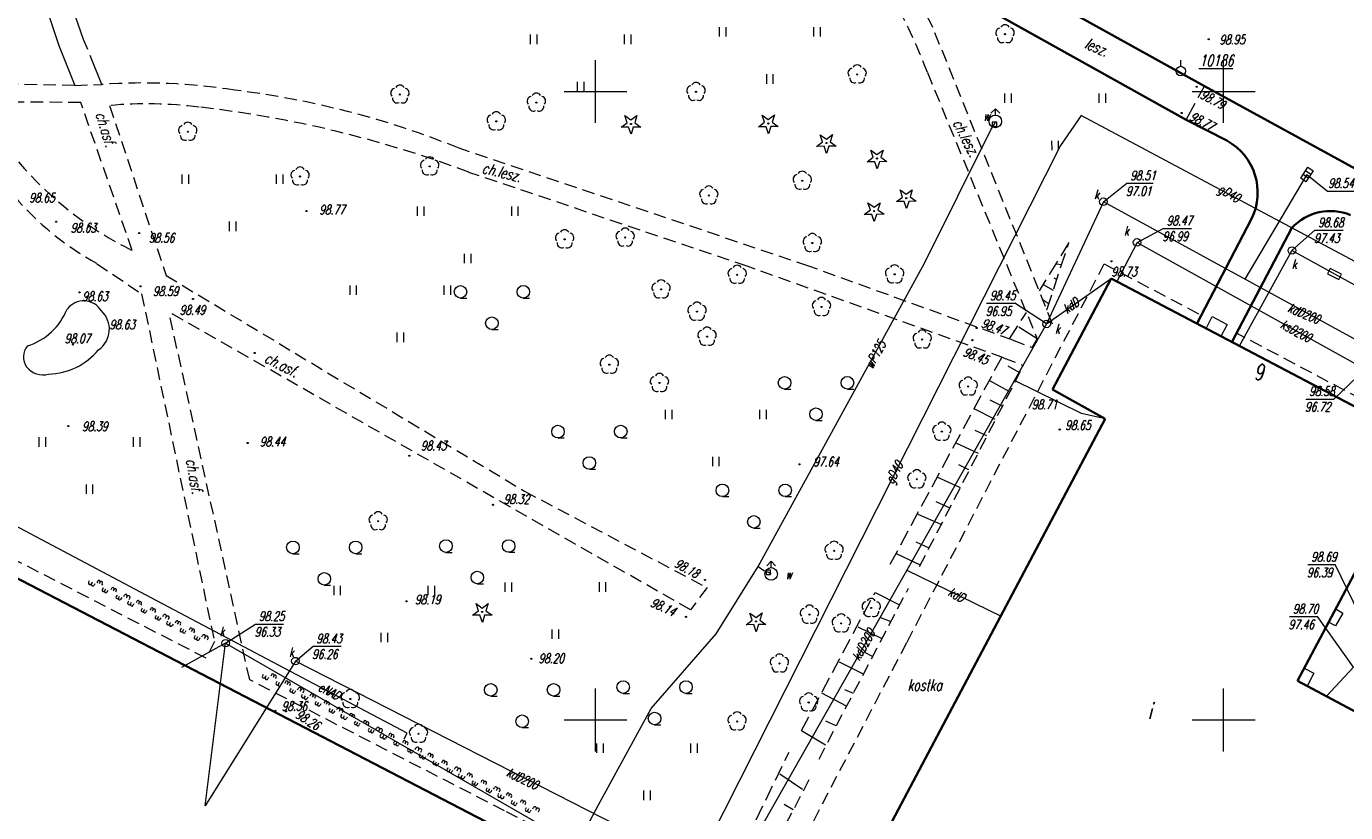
# Model space of a CAD drawing. Header units: metres. Extents: x 7501691 to 7504871, y 5814048 to 5814963.
# Tile 33 of 89: x 7503005 to 7503110, y 5814493 to 5814555. Entities that reach past the tile are written whole.
import ezdxf
from ezdxf.enums import TextEntityAlignment as Align

# ---------------------------------------------------------------- set-up
doc = ezdxf.new("R2010")
doc.units = ezdxf.units.M
doc.header["$MEASUREMENT"] = 0
for name, pattern in [('1', [0]), ('11', [3, 2.5, -0.5]), ('BUD', [0]), ('KOC', [1.5, 1, -0.5]), ('KOJ', [0]), ('KOU', [2, 1.5, -0.5]), ('SCH', [0]), ('SWT', [0]), ('UEB', [0]), ('UPE', [0]), ('UPG', [0]), ('UPK', [0]), ('UPW', [0]), ('WJD', [0]), ('WSQ', [1.75, 1.25, -0.5]), ('ZWR', [0])]:
    doc.linetypes.add(name, pattern=pattern)
doc.layers.get('0').update_dxf_attribs({"linetype": 'CONTINUOUS'})
for name, color, linetype, lineweight in [('EADTD_T_0', 7, 'CONTINUOUS', 20), ('EBTPO_L_2', 7, 'CONTINUOUS', 15), ('EBTPO_L_6', 7, 'WJD', 18), ('EBUOA_T_1', 7, 'CONTINUOUS', 20), ('EBUPP_L_1', 7, 'BUD', 35), ('EBUPP_L_3', 7, '1', 35), ('KRZYZE_L_0', 7, '1', 18), ('SDROK_T_1', 7, 'CONTINUOUS', 18), ('SDRPK_L_0', 7, 'KOJ', 35), ('SDRPK_L_1', 7, '11', 15), ('SDRPK_L_2', 7, 'KOC', 18), ('SDRPK_L_3', 7, 'KOJ', 35), ('SDRPK_L_5', 7, '11', 18), ('SZNPS_T_0', 7, 'CONTINUOUS', 18), ('SZNPS_T_3', 7, 'CONTINUOUS', 18), ('SZOPO_L_5', 3, 'CONTINUOUS', 18), ('SZWPW_L_0', 7, 'ZWR', 18), ('SZZPZ_T_0', 3, 'CONTINUOUS', 18), ('UEEOO_T_0', 1, 'CONTINUOUS', 15), ('UEEPON_L_1', 1, 'UEB', 15), ('UGGOO_T_0', 2, 'CONTINUOUS', 15), ('UGGPON_L_1', 2, 'UPG', 15), ('UKKOA_T_0', 3, 'CONTINUOUS', 15), ('UKKOA_T_2', 34, 'CONTINUOUS', 15), ('UKKOC_T_0', 3, 'CONTINUOUS', 15), ('UKKOC_T_2', 34, 'CONTINUOUS', 15), ('UKKOO_T_0', 3, 'CONTINUOUS', 15), ('UKKOO_T_2', 34, 'CONTINUOUS', 15), ('UKKPA_T_1', 7, 'CONTINUOUS', 18), ('UKKPA_T_5', 7, 'CONTINUOUS', 18), ('UKKPOD_L_1', 3, 'UPK', 18), ('UKKPOR_L_1', 34, 'UPK', 18), ('UWWOO_T_0', 150, 'CONTINUOUS', 15), ('UWWPA_T_0', 150, 'CONTINUOUS', 18), ('UWWPO_L_0', 150, 'UPW', 15), ('WUKOS_T_1', 7, 'CONTINUOUS', 15), ('WUKPS_L_6', 7, 'WSQ', 18), ('WWRPH_T_1', 7, 'CONTINUOUS', 18)]:
    doc.layers.add(name, color=color, linetype=linetype, lineweight=lineweight)
doc.styles.get("Standard").update_dxf_attribs({"font": 'Simplex.SHX', "width": 0.75})

# ---------------------------------------------------------------- blocks, each defined once
blk = doc.blocks.new('OSM')
at = {"linetype": 'Continuous'}
blk.add_line((0, 0.375), (0, 0.875), dxfattribs=at)
blk.add_circle((0, 0), 0.375, dxfattribs=at)
blk = doc.blocks.new('DLI')
at = {"color": 8, "linetype": 'Continuous', "lineweight": 5}
blk.add_circle((0, 0), 0.045, dxfattribs=at)
for centre, start, end in [((-0.36, 0.12), 102.1445, 221.86), ((0, 0.38), 30.1401, 149.8599), ((0.36, 0.12), 318.14, 77.8555), ((-0.22, -0.3), 174.1482, 293.8542), ((0.22, -0.3), 246.1458, 5.8518)]:
    blk.add_arc(centre, 0.375, start, end, dxfattribs=at)
blk = doc.blocks.new('DIG')
at = {"color": 8, "linetype": 'Continuous', "lineweight": 5}
for p, q in [((-0.78225, -0.26495), (-0.3012, 0.09375)), ((-0.3012, 0.09375), (-0.4937, 0.6621)), ((-0.4937, 0.6621), (-0.0039, 0.31545)), ((-0.0039, 0.31545), (0.4771, 0.67415)), ((0.4771, 0.67415), (0.2988, 0.1012)), ((0.2988, 0.1012), (0.7886, -0.24545)), ((-0.18225, -0.2575), (-0.78225, -0.26495)), ((0.01025, -0.82585), (-0.18225, -0.2575)), ((0.1886, -0.2529), (0.01025, -0.82585)), ((0.7886, -0.24545), (0.1886, -0.2529))]:
    blk.add_line(p, q, dxfattribs=at)
blk.add_circle((0, 0), 0.045, dxfattribs=at)
blk = doc.blocks.new('LZA')
at = {"color": 8, "linetype": 'Continuous', "lineweight": 5}
for p, q in [((-2.5, 0.53555), (-2, 0.53555)), ((2.5, 0.53555), (3, 0.53555)), ((0, -1.96445), (0.5, -1.96445))]:
    blk.add_line(p, q, dxfattribs=at)
for centre in [(-2.5, 1.03555), (2.5, 1.03555), (0, -1.46445)]:
    blk.add_circle(centre, 0.5, dxfattribs=at)
blk = doc.blocks.new('TRA')
at = {"color": 8, "linetype": 'Continuous', "lineweight": 5}
for p, q in [((-4.0125, 1.178325), (-4.0125, 1.928325)), ((-3.4875, 1.178325), (-3.4875, 1.928325)), ((3.4875, 1.178325), (3.4875, 1.928325)), ((4.0125, 1.178325), (4.0125, 1.928325)), ((-0.2625, -2.571675), (-0.2625, -1.821675)), ((0.2625, -2.571675), (0.2625, -1.821675))]:
    blk.add_line(p, q, dxfattribs=at)
blk = doc.blocks.new('WLZ')
at = {"linetype": 'Continuous'}
blk.add_circle((0, 0), 0.3, dxfattribs=at)
blk = doc.blocks.new('KRA')
at = {"linetype": 'Continuous'}
for p, q in [((-0.525, -0.25), (-0.525, 0.25)), ((-0.525, 0.25), (0.525, 0.25)), ((-0.175, -0.25), (-0.175, 0.25)), ((0.175, -0.25), (0.175, 0.25)), ((0.525, 0.25), (0.525, -0.25)), ((0.525, -0.25), (-0.525, -0.25))]:
    blk.add_line(p, q, dxfattribs=at)
blk = doc.blocks.new('WLD')
at = {"linetype": 'Continuous'}
for p, q in [((0.5, 0.23), (-0.5, 0.23)), ((-0.5, 0.23), (-0.5, -0.23)), ((0.5, -0.23), (0.5, 0.23)), ((-0.5, -0.23), (0.5, -0.23))]:
    blk.add_line(p, q, dxfattribs=at)
blk = doc.blocks.new('HYP')
at = {"linetype": 'Continuous'}
for p, q in [((0, 1), (-0.35355, 0.64645)), ((0, 1), (0.35355, 0.64645)), ((0, 0.5), (0, 1))]:
    blk.add_line(p, q, dxfattribs=at)
blk.add_circle((0, 0), 0.5, dxfattribs=at)
blk = doc.blocks.new('ZAS')
at = {"linetype": 'Continuous'}
for p, q in [((0.175, 0.175), (-0.175, 0.175)), ((-0.175, 0.175), (-0.175, -0.175)), ((0.175, -0.175), (0.175, 0.175)), ((-0.175, -0.175), (0.175, -0.175))]:
    blk.add_line(p, q, dxfattribs=at)
blk = doc.blocks.new('WSP')
at = {"linetype": 'Continuous'}
blk.add_circle((0, 0), 0.045, dxfattribs=at)
blk = doc.blocks.new('fdsfdsgdgfd')
at = {"layer": 'EBTPO_L_2', "color": 8, "linetype": 'SWT'}
for p, q in [((-136.87, 91.52), (-137.45, 90.52)), ((-137.43, 91.87), (-136.87, 91.52)), ((-137.45, 90.52), (-138, 90.81)), ((-139.94, 87.14), (-139.18, 86.74)), ((-139.18, 86.74), (-139.72, 85.73))]:
    blk.add_line(p, q, dxfattribs=at)
at = {"layer": 'EBTPO_L_6', "color": 8, "linetype": 'SCH'}
for p, q in [((-147.76, 114.17), (-147.26, 115.13)), ((-147.26, 115.13), (-146.07, 114.5)), ((-146.07, 114.5), (-146.57, 113.55))]:
    blk.add_line(p, q, dxfattribs=at)
at = {"layer": 'EBUPP_L_1', "color": 8, "linetype": 'BUD'}
for p, q in [((-155.32, 118.14), (-159.99, 109.31)), ((-159.99, 109.31), (-155.8, 107)), ((-124.81, 77.79), (-140.48, 86.13))]:
    blk.add_line(p, q, dxfattribs=at)
at = {"layer": 'EBUPP_L_3', "color": 8, "linetype": 'BUD'}
for p, q in [((-130.44, 105.07), (-155.32, 118.14)), ((-155.8, 107), (-175.41, 69.96)), ((-140.48, 86.13), (-130.44, 105.07))]:
    blk.add_line(p, q, dxfattribs=at)
at = {"layer": 'KRZYZE_L_0', "color": 8, "linetype": '1'}
for p, q in [((-196.36, 130.53), (-196.36, 135.53)), ((-146.36, 130.53), (-146.36, 135.53)), ((-198.86, 133.03), (-193.86, 133.03)), ((-148.86, 133.03), (-143.86, 133.03)), ((-196.36, 80.53), (-196.36, 85.53)), ((-146.36, 80.53), (-146.36, 85.53)), ((-198.86, 83.03), (-193.86, 83.03)), ((-148.86, 83.03), (-143.86, 83.03))]:
    blk.add_line(p, q, dxfattribs=at)
at = {"layer": 'SDRPK_L_0', "color": 8, "linetype": 'KOJ'}
for p, q in [((-352.56, 151.35), (-140.15, 41.3)), ((-106.5, 110.81), (-147.89, 133.45))]:
    blk.add_line(p, q, dxfattribs=at)
at = {"layer": 'SDRPK_L_1', "color": 8, "linetype": 'KOU'}
blk.add_line((-149.34, 130.79), (-147.89, 133.45), dxfattribs=at)
at = {"layer": 'SDRPK_L_2', "color": 8, "linetype": 'KOC'}
blk.add_line((-237.81, 133.52), (-235.65, 133.59), dxfattribs=at)
at = {"layer": 'SDRPK_L_3', "color": 8, "linetype": 'KOJ'}
for p, q in [((-147.89, 133.45), (-172.9, 147.35)), ((-172.96, 143.95), (-149.34, 130.79)), ((-149.34, 130.79), (-146.1, 129.12)), ((-144.13, 122.91), (-148.48, 114.55)), ((-145.7, 113.09), (-140.94, 122.18))]:
    blk.add_line(p, q, dxfattribs=at)
for centre, radius, start, end in [((-148.36, 124.99), 4.71, 333.768, 61.2724), ((-137.85, 119.3), 4.22, 67.725, 137.0927)]:
    blk.add_arc(centre, radius, start, end, dxfattribs=at)
at = {"layer": 'SDRPK_L_5', "color": 8, "linetype": '11'}
for p, q in [((-237.11, 137.16), (-247.02, 165.66)), ((-248.41, 164.62), (-239.08, 136.69)), ((-235.65, 133.59), (-237.11, 137.16))]:
    blk.add_line(p, q, dxfattribs=at)
at = {"layer": 'SDRPK_L_5', "color": 8, "linetype": 'KOC'}
for p, q in [((-159.97, 114.53), (-169.51, 138.13)), ((-169.94, 134.54), (-161.2, 113.36)), ((-237.81, 133.52), (-247.82, 133.7)), ((-237.33, 132.15), (-245.95, 132.22)), ((-233.24, 120.38), (-237.33, 132.15)), ((-235.04, 131.92), (-230.55, 118.39)), ((-179.38, 119.14), (-207.22, 128.52)), ((-184.29, 119.13), (-206.44, 126.6)), ((-236.05, 119.33), (-232.49, 116.94)), ((-163.88, 111.85), (-184.29, 119.13)), ((-163.18, 113.26), (-179.38, 119.14)), ((-171.56, 89.22), (-155.87, 119.31)), ((-155.87, 119.31), (-148.13, 115.23)), ((-230.55, 118.39), (-202.01, 101.23)), ((-232.49, 116.94), (-226.7, 89.27)), ((-223.89, 86.22), (-230.31, 115.48)), ((-188.81, 91.79), (-230.31, 115.48)), ((-124.76, 102.94), (-145.33, 113.8)), ((-163.18, 113.26), (-161.59, 112.67)), ((-161.59, 112.67), (-161.2, 113.36)), ((-163.88, 111.85), (-162.29, 111.23)), ((-170.56, 95.25), (-162.29, 111.23)), ((-227.36, 87.94), (-254.73, 102.01)), ((-202.01, 101.23), (-187.48, 93.56)), ((-187.48, 93.56), (-188.81, 91.79)), ((-178.57, 79.92), (-171.45, 93.52)), ((-226.7, 89.27), (-227.36, 87.94)), ((-183.86, 65.71), (-171.56, 89.22)), ((-203.6, 75.8), (-223.89, 86.22)), ((-179.37, 78.26), (-185.51, 66.56)), ((-183.86, 65.71), (-203.6, 75.8))]:
    blk.add_line(p, q, dxfattribs=at)
at = {"layer": 'SDRPK_L_5', "color": 8, "linetype": 'KOJ'}
blk.add_line((-239.08, 136.69), (-237.81, 133.52), dxfattribs=at)
at = {"layer": 'SDRPK_L_5', "color": 8, "linetype": 'KOC'}
for centre, radius, start, end in [((-218.64, 115.76), 52.2, 21.0933, 34.5858), ((-212.45, 116.63), 48.02, 26.6011, 34.6736), ((-232.36, 87.06), 46.65, 81.0194, 94.0457), ((-233.63, 63.23), 70.43, 67.9727, 83.0212), ((-232.08, 99.37), 32.68, 82.6876, 95.1891), ((-237.88, 43.43), 88.92, 69.2946, 83.5713), ((-220.79, 145.7), 28.21, 220.3497, 243.8021), ((-224.83, 139.77), 23.31, 220.2071, 241.2324)]:
    blk.add_arc(centre, radius, start, end, dxfattribs=at)
at = {"layer": 'SZOPO_L_5', "color": 8}
for p, q in [((-236.66, 94.09), (-236.71, 93.98)), ((-236.43, 93.98), (-236.49, 93.87)), ((-236.21, 93.86), (-236.27, 93.75)), ((-235.99, 94.06), (-236.05, 93.95)), ((-235.81, 93.97), (-235.87, 93.85)), ((-235.62, 93.87), (-235.68, 93.76)), ((-235.56, 93.53), (-235.62, 93.42)), ((-234.88, 93.49), (-234.94, 93.38)), ((-235.38, 93.43), (-235.44, 93.32)), ((-235.19, 93.34), (-235.25, 93.23)), ((-234.7, 93.39), (-234.75, 93.28)), ((-234.51, 93.3), (-234.57, 93.19)), ((-234.45, 92.96), (-234.51, 92.85)), ((-234.27, 92.86), (-234.33, 92.75)), ((-234.08, 92.77), (-234.14, 92.65)), ((-233.92, 92.85), (-233.86, 92.96)), ((-233.7, 92.74), (-233.64, 92.85)), ((-233.55, 92.49), (-233.6, 92.38)), ((-233.48, 92.62), (-233.42, 92.73)), ((-232.88, 92.46), (-232.94, 92.34)), ((-233.32, 92.37), (-233.38, 92.26)), ((-233.1, 92.26), (-233.16, 92.15)), ((-232.7, 92.36), (-232.76, 92.25)), ((-232.51, 92.27), (-232.57, 92.15)), ((-232.45, 91.92), (-232.51, 91.81)), ((-232.27, 91.83), (-232.33, 91.72)), ((-232.08, 91.73), (-232.14, 91.62)), ((-231.77, 91.88), (-231.83, 91.77)), ((-231.59, 91.79), (-231.65, 91.68)), ((-231.4, 91.69), (-231.46, 91.58)), ((-231.34, 91.35), (-231.4, 91.24)), ((-231.16, 91.26), (-231.22, 91.14)), ((-230.97, 91.16), (-231.03, 91.05)), ((-230.81, 91.25), (-230.75, 91.36)), ((-230.59, 91.13), (-230.53, 91.24)), ((-230.44, 90.88), (-230.49, 90.77)), ((-230.37, 91.02), (-230.31, 91.13)), ((-230.21, 90.77), (-230.27, 90.66)), ((-229.99, 90.65), (-230.05, 90.54)), ((-229.77, 90.85), (-229.83, 90.74)), ((-229.59, 90.76), (-229.65, 90.64)), ((-229.4, 90.66), (-229.46, 90.55)), ((-229.34, 90.32), (-229.4, 90.21)), ((-229.16, 90.22), (-229.22, 90.11)), ((-228.97, 90.13), (-229.03, 90.02)), ((-228.66, 90.28), (-228.72, 90.17)), ((-228.48, 90.18), (-228.54, 90.07)), ((-228.29, 90.09), (-228.35, 89.97)), ((-228.23, 89.75), (-228.29, 89.63)), ((-228.05, 89.65), (-228.11, 89.54)), ((-227.86, 89.55), (-227.92, 89.44)), ((-227.7, 89.64), (-227.65, 89.75)), ((-227.48, 89.52), (-227.42, 89.64)), ((-227.26, 89.41), (-227.2, 89.52)), ((-222.83, 86.64), (-222.88, 86.53)), ((-222.6, 86.53), (-222.66, 86.42)), ((-222.38, 86.42), (-222.44, 86.31)), ((-222.16, 86.62), (-222.22, 86.51)), ((-221.98, 86.53), (-222.03, 86.41)), ((-221.79, 86.43), (-221.85, 86.32)), ((-221.73, 86.09), (-221.79, 85.98)), ((-221.54, 86), (-221.6, 85.88)), ((-221.36, 85.9), (-221.41, 85.79)), ((-221.05, 86.06), (-221.1, 85.94)), ((-220.86, 85.96), (-220.92, 85.85)), ((-220.67, 85.87), (-220.73, 85.75)), ((-220.61, 85.53), (-220.67, 85.41)), ((-220.43, 85.43), (-220.48, 85.32)), ((-220.24, 85.34), (-220.3, 85.23)), ((-220.08, 85.42), (-220.03, 85.54)), ((-219.86, 85.31), (-219.8, 85.42)), ((-219.7, 85.06), (-219.76, 84.95)), ((-219.64, 85.2), (-219.58, 85.31)), ((-219.48, 84.95), (-219.54, 84.84)), ((-219.26, 84.84), (-219.31, 84.73)), ((-219.04, 85.04), (-219.1, 84.93)), ((-218.85, 84.95), (-218.91, 84.83)), ((-218.67, 84.85), (-218.72, 84.74)), ((-218.61, 84.51), (-218.66, 84.4)), ((-218.42, 84.42), (-218.48, 84.3)), ((-218.23, 84.32), (-218.29, 84.21)), ((-217.92, 84.48), (-217.98, 84.36)), ((-217.74, 84.38), (-217.79, 84.27)), ((-217.55, 84.29), (-217.61, 84.17)), ((-217.49, 83.95), (-217.55, 83.83)), ((-217.3, 83.85), (-217.36, 83.74)), ((-217.12, 83.76), (-217.18, 83.65)), ((-216.96, 83.85), (-216.9, 83.96)), ((-216.74, 83.73), (-216.68, 83.84)), ((-216.58, 83.49), (-216.64, 83.37)), ((-216.51, 83.62), (-216.46, 83.73)), ((-216.36, 83.37), (-216.41, 83.26)), ((-216.13, 83.26), (-216.19, 83.15)), ((-215.92, 83.46), (-215.97, 83.35)), ((-215.73, 83.37), (-215.79, 83.25)), ((-215.54, 83.27), (-215.6, 83.16)), ((-215.48, 82.93), (-215.54, 82.82)), ((-215.3, 82.84), (-215.35, 82.73)), ((-215.11, 82.74), (-215.17, 82.63)), ((-214.8, 82.9), (-214.86, 82.78)), ((-214.61, 82.8), (-214.67, 82.69)), ((-214.43, 82.71), (-214.49, 82.59)), ((-214.37, 82.37), (-214.42, 82.26)), ((-214.18, 82.27), (-214.24, 82.16)), ((-214, 82.18), (-214.05, 82.07)), ((-213.84, 82.27), (-213.78, 82.38)), ((-213.61, 82.15), (-213.56, 82.26)), ((-213.39, 82.04), (-213.33, 82.15)), ((-213.46, 81.91), (-213.51, 81.79)), ((-213.23, 81.79), (-213.29, 81.68)), ((-213.01, 81.68), (-213.07, 81.57)), ((-212.79, 81.88), (-212.85, 81.77)), ((-212.61, 81.79), (-212.66, 81.67)), ((-212.42, 81.69), (-212.48, 81.58)), ((-212.36, 81.35), (-212.42, 81.24)), ((-212.17, 81.26), (-212.23, 81.15)), ((-211.99, 81.16), (-212.04, 81.05)), ((-211.68, 81.32), (-211.73, 81.2)), ((-211.49, 81.22), (-211.55, 81.11)), ((-211.31, 81.13), (-211.36, 81.02)), ((-211.24, 80.79), (-211.3, 80.68)), ((-211.06, 80.69), (-211.12, 80.58)), ((-210.87, 80.6), (-210.93, 80.49)), ((-210.71, 80.69), (-210.66, 80.8)), ((-210.49, 80.57), (-210.43, 80.69)), ((-210.33, 80.33), (-210.39, 80.22)), ((-210.27, 80.46), (-210.21, 80.57)), ((-210.11, 80.21), (-210.17, 80.1)), ((-209.89, 80.1), (-209.94, 79.99)), ((-209.67, 80.3), (-209.73, 80.19)), ((-209.48, 80.21), (-209.54, 80.09)), ((-209.3, 80.11), (-209.36, 80)), ((-209.24, 79.77), (-209.29, 79.66)), ((-209.05, 79.68), (-209.11, 79.57)), ((-208.87, 79.58), (-208.92, 79.47)), ((-208.55, 79.74), (-208.61, 79.62)), ((-208.37, 79.64), (-208.43, 79.53)), ((-208.18, 79.55), (-208.24, 79.44)), ((-208.12, 79.21), (-208.18, 79.1)), ((-207.94, 79.11), (-207.99, 79)), ((-207.75, 79.02), (-207.81, 78.91)), ((-207.59, 79.11), (-207.53, 79.22)), ((-207.37, 78.99), (-207.31, 79.11)), ((-207.14, 78.88), (-207.09, 78.99)), ((-207.21, 78.75), (-207.27, 78.64)), ((-206.99, 78.64), (-207.04, 78.52)), ((-206.76, 78.52), (-206.82, 78.41)), ((-206.55, 78.72), (-206.6, 78.61)), ((-206.36, 78.63), (-206.42, 78.52)), ((-206.17, 78.53), (-206.23, 78.42)), ((-206.11, 78.19), (-206.17, 78.08)), ((-205.93, 78.1), (-205.98, 77.99)), ((-205.74, 78.01), (-205.8, 77.89)), ((-205.43, 78.16), (-205.49, 78.05)), ((-205.25, 78.06), (-205.3, 77.95)), ((-205.06, 77.97), (-205.12, 77.86)), ((-205, 77.63), (-205.05, 77.52)), ((-204.81, 77.54), (-204.87, 77.42)), ((-204.63, 77.44), (-204.68, 77.33)), ((-204.47, 77.53), (-204.41, 77.64)), ((-204.24, 77.42), (-204.19, 77.53)), ((-204.09, 77.17), (-204.14, 77.06)), ((-204.02, 77.3), (-203.96, 77.41)), ((-203.86, 77.06), (-203.92, 76.94)), ((-203.64, 76.94), (-203.7, 76.83)), ((-203.42, 77.14), (-203.48, 77.03)), ((-203.24, 77.05), (-203.29, 76.94)), ((-203.05, 76.96), (-203.11, 76.84)), ((-202.99, 76.61), (-203.05, 76.5)), ((-202.8, 76.52), (-202.86, 76.41)), ((-202.62, 76.43), (-202.68, 76.31)), ((-202.31, 76.58), (-202.37, 76.47)), ((-202.12, 76.49), (-202.18, 76.37)), ((-201.94, 76.39), (-201.99, 76.28)), ((-201.88, 76.05), (-201.93, 75.94)), ((-201.69, 75.96), (-201.75, 75.84)), ((-201.5, 75.86), (-201.56, 75.75)), ((-201.34, 75.95), (-201.29, 76.06)), ((-201.12, 75.84), (-201.06, 75.95)), ((-200.9, 75.72), (-200.84, 75.83))]:
    blk.add_line(p, q, dxfattribs=at)
for centre, radius, start, end in [((-236.6, 93.93), 0.125, 152.6903, 332.6903), ((-236.38, 93.81), 0.125, 152.6903, 332.6903), ((-235.89, 94.03), 0.106, 322.2936, 163.0869), ((-235.71, 93.94), 0.106, 322.2936, 163.0869), ((-234.78, 93.46), 0.106, 322.2936, 163.0869), ((-234.59, 93.36), 0.106, 322.2936, 163.0869), ((-235.54, 93.35), 0.106, 142.2936, 343.0869), ((-235.35, 93.26), 0.106, 142.2936, 343.0869), ((-234.43, 92.78), 0.106, 142.2936, 343.0869), ((-234.24, 92.69), 0.106, 142.2936, 343.0869), ((-233.75, 92.9), 0.125, 332.6903, 152.6903), ((-233.53, 92.79), 0.125, 332.6903, 152.6903), ((-232.78, 92.43), 0.106, 322.2936, 163.0869), ((-232.6, 92.33), 0.106, 322.2936, 163.0869), ((-233.49, 92.32), 0.125, 152.6903, 332.6903), ((-233.27, 92.21), 0.125, 152.6903, 332.6903), ((-232.43, 91.75), 0.106, 142.2936, 343.0869), ((-232.24, 91.65), 0.106, 142.2936, 343.0869), ((-231.67, 91.85), 0.106, 322.2936, 163.0869), ((-231.49, 91.76), 0.106, 322.2936, 163.0869), ((-230.64, 91.3), 0.125, 332.6903, 152.6903), ((-231.32, 91.17), 0.106, 142.2936, 343.0869), ((-231.13, 91.08), 0.106, 142.2936, 343.0869), ((-230.42, 91.18), 0.125, 332.6903, 152.6903), ((-230.38, 90.71), 0.125, 152.6903, 332.6903), ((-230.16, 90.6), 0.125, 152.6935, 332.687), ((-229.67, 90.82), 0.106, 322.2936, 163.0869), ((-229.49, 90.73), 0.106, 322.2936, 163.0869), ((-228.56, 90.25), 0.106, 322.2936, 163.0869), ((-229.32, 90.14), 0.106, 142.2936, 343.0869), ((-229.13, 90.05), 0.106, 142.2936, 343.0869), ((-228.38, 90.15), 0.106, 322.2936, 163.0869), ((-228.21, 89.57), 0.106, 142.2936, 343.0869), ((-228.02, 89.47), 0.106, 142.2936, 343.0869), ((-227.53, 89.69), 0.125, 332.6903, 152.6903), ((-227.31, 89.58), 0.125, 332.6903, 152.6903), ((-222.77, 86.48), 0.125, 153.17, 333.1815), ((-222.55, 86.36), 0.125, 153.1758, 333.1758), ((-222.06, 86.59), 0.106, 322.7791, 163.5724), ((-221.87, 86.5), 0.106, 322.7791, 163.5724), ((-220.94, 86.03), 0.106, 322.7791, 163.5724), ((-221.7, 85.91), 0.106, 142.7791, 343.5724), ((-221.52, 85.82), 0.106, 142.7791, 343.5724), ((-220.76, 85.93), 0.106, 322.7791, 163.5724), ((-220.59, 85.35), 0.106, 142.7791, 343.5724), ((-220.4, 85.26), 0.106, 142.7791, 343.5724), ((-219.91, 85.48), 0.125, 333.17, 153.1815), ((-219.69, 85.37), 0.125, 333.1758, 153.1758), ((-218.94, 85.01), 0.106, 322.7791, 163.5724), ((-219.65, 84.9), 0.125, 153.1758, 333.1758), ((-219.42, 84.78), 0.125, 153.1758, 333.1758), ((-218.75, 84.92), 0.106, 322.7791, 163.5724), ((-218.58, 84.33), 0.106, 142.7791, 343.5724), ((-218.39, 84.24), 0.106, 142.7791, 343.5724), ((-217.82, 84.45), 0.106, 322.7791, 163.5724), ((-217.64, 84.35), 0.106, 322.7791, 163.5724), ((-216.79, 83.9), 0.125, 333.1758, 153.1758), ((-217.46, 83.77), 0.106, 142.7791, 343.5724), ((-217.28, 83.68), 0.106, 142.7791, 343.5724), ((-216.57, 83.79), 0.125, 333.1758, 153.1758), ((-216.52, 83.32), 0.125, 153.1758, 333.1758), ((-216.3, 83.2), 0.125, 153.17, 333.1815), ((-215.81, 83.43), 0.106, 322.7791, 163.5724), ((-215.63, 83.34), 0.106, 322.7791, 163.5724), ((-214.7, 82.87), 0.106, 322.7791, 163.5724), ((-215.46, 82.76), 0.106, 142.7791, 343.5724), ((-215.27, 82.66), 0.106, 142.7791, 343.5724), ((-214.51, 82.77), 0.106, 322.7791, 163.5724), ((-214.34, 82.19), 0.106, 142.7791, 343.5724), ((-214.15, 82.1), 0.106, 142.7791, 343.5724), ((-213.67, 82.32), 0.125, 333.1758, 153.1758), ((-213.44, 82.21), 0.125, 333.17, 153.1815), ((-212.69, 81.85), 0.106, 322.7791, 163.5724), ((-213.4, 81.74), 0.125, 153.17, 333.1815), ((-213.18, 81.63), 0.125, 153.1758, 333.1758), ((-212.5, 81.76), 0.106, 322.7791, 163.5724), ((-212.33, 81.18), 0.106, 142.7791, 343.5724), ((-212.15, 81.08), 0.106, 142.7791, 343.5724), ((-211.58, 81.29), 0.106, 322.7791, 163.5724), ((-211.39, 81.19), 0.106, 322.7791, 163.5724), ((-210.54, 80.74), 0.125, 333.1758, 153.1758), ((-211.22, 80.61), 0.106, 142.7791, 343.5724), ((-211.03, 80.52), 0.106, 142.7791, 343.5724), ((-210.32, 80.63), 0.125, 333.17, 153.1815), ((-210.28, 80.16), 0.125, 153.17, 333.1815), ((-210.06, 80.05), 0.125, 153.1758, 333.1758), ((-209.57, 80.27), 0.106, 322.7791, 163.5724), ((-209.38, 80.18), 0.106, 322.7791, 163.5724), ((-208.45, 79.71), 0.106, 322.7791, 163.5724), ((-209.21, 79.6), 0.106, 142.7791, 343.5724), ((-209.02, 79.5), 0.106, 142.7791, 343.5724), ((-208.27, 79.61), 0.106, 322.7791, 163.5724), ((-208.09, 79.03), 0.106, 142.7791, 343.5724), ((-207.91, 78.94), 0.106, 142.7791, 343.5724), ((-207.42, 79.16), 0.125, 333.1758, 153.1758), ((-207.2, 79.05), 0.125, 333.179, 153.1725), ((-206.44, 78.69), 0.106, 322.7791, 163.5724), ((-207.16, 78.58), 0.125, 153.17, 333.1815), ((-206.93, 78.47), 0.125, 153.1758, 333.1758), ((-206.26, 78.6), 0.106, 322.7791, 163.5724), ((-206.09, 78.02), 0.106, 142.7791, 343.5724), ((-205.9, 77.92), 0.106, 142.7791, 343.5724), ((-205.33, 78.13), 0.106, 322.7791, 163.5724), ((-205.14, 78.04), 0.106, 322.7791, 163.5724), ((-204.97, 77.45), 0.106, 142.7791, 343.5724), ((-204.78, 77.36), 0.106, 142.7791, 343.5724), ((-204.3, 77.58), 0.125, 333.17, 153.1815), ((-204.07, 77.47), 0.125, 333.1758, 153.1758), ((-204.03, 77), 0.125, 153.1804, 333.1711), ((-203.81, 76.89), 0.125, 153.1758, 333.1758), ((-203.32, 77.11), 0.106, 322.7791, 163.5724), ((-203.14, 77.02), 0.106, 322.7791, 163.5724), ((-202.96, 76.44), 0.106, 142.7791, 343.5724), ((-202.78, 76.34), 0.106, 142.7791, 343.5724), ((-202.21, 76.55), 0.106, 322.7791, 163.5724), ((-202.02, 76.46), 0.106, 322.7791, 163.5724), ((-201.85, 75.87), 0.106, 142.7791, 343.5724), ((-201.66, 75.78), 0.106, 142.7791, 343.5724), ((-201.18, 76), 0.125, 333.1758, 153.1758), ((-200.95, 75.89), 0.125, 333.1804, 153.1711)]:
    blk.add_arc(centre, radius, start, end, dxfattribs=at)
at = {"layer": 'SZWPW_L_0', "color": 8, "linetype": 'ZWR'}
for centre, radius, start, end in [((-243.15, 117.65), 5.11, 287.9571, 337.6084), ((-237.1, 114.73), 1.64, 30.8797, 143.5501), ((-237.03, 114.12), 1.97, 303.9116, 47.4429), ((-240.56, 111.91), 1.34, 138.8961, 215.8955), ((-239.99, 115.78), 5.23, 271.013, 320.9644), ((-240.35, 112.12), 1.64, 217.554, 285.9687)]:
    blk.add_arc(centre, radius, start, end, dxfattribs=at)
at = {"layer": 'UEEPON_L_1', "color": 8, "linetype": 'UPE'}
for p, q in [((-230.83, 92.28), (-254.44, 104.75)), ((-211.35, 81.98), (-230.83, 92.28)), ((-211.58, 81.54), (-211.35, 81.98))]:
    blk.add_line(p, q, dxfattribs=at)
at = {"layer": 'UGGPON_L_1', "color": 8, "linetype": 'UPG'}
for p, q in [((-157.69, 131.13), (-159.34, 128.74)), ((-126.13, 114.29), (-157.69, 131.13)), ((-159.34, 128.74), (-195.62, 57.02))]:
    blk.add_line(p, q, dxfattribs=at)
at = {"layer": 'UKKOC_T_0', "color": 8, "linetype": 'Continuous', "lineweight": 0}
for p, q in [((-139.73, 126.43), (-138.1, 125.11)), ((-155.93, 124.26), (-154.06, 125.73)), ((-154.06, 125.73), (-151.97, 125.73)), ((-138.1, 125.11), (-135.85, 125.11)), ((-165.23, 116.18), (-162.97, 116.18)), ((-160.45, 114.54), (-162.97, 116.18)), ((-225.81, 89.14), (-223.42, 90.66)), ((-223.42, 90.66), (-221.2, 90.66)), ((-141.12, 91.25), (-138.89, 91.25)), ((-136.01, 87.22), (-138.89, 91.25)), ((-220.25, 87.71), (-218.85, 88.89)), ((-218.85, 88.89), (-216.6, 88.9))]:
    blk.add_line(p, q, dxfattribs=at)
at = {"layer": 'UKKOC_T_2', "color": 8, "linetype": 'Continuous', "lineweight": 0}
for p, q in [((-153.25, 121.03), (-151.16, 122.13)), ((-151.16, 122.13), (-148.91, 122.13)), ((-140.92, 120.38), (-139.09, 121.99)), ((-139.09, 121.99), (-136.84, 121.99)), ((-135.08, 110.93), (-137.59, 108.56)), ((-139.81, 108.56), (-137.59, 108.56)), ((-139.66, 95.39), (-137.49, 95.39)), ((-135.55, 91.41), (-137.49, 95.39))]:
    blk.add_line(p, q, dxfattribs=at)
at = {"layer": 'UKKPOD_L_1', "color": 8, "linetype": 'UPK'}
for p, q in [((-139.73, 126.43), (-144.67, 118.11)), ((-155.93, 124.26), (-160.45, 114.54)), ((-125.27, 107.51), (-155.93, 124.26)), ((-160.45, 114.54), (-155.32, 118.14)), ((-160.45, 114.54), (-185.7, 70.08)), ((-157.67, 107.4), (-163, 110.05)), ((-155.8, 107), (-157.67, 107.4)), ((-171.58, 94.95), (-164.06, 91.29)), ((-225.81, 89.14), (-229.32, 87.21)), ((-227.43, 76.2), (-225.81, 89.14)), ((-225.81, 89.14), (-182.27, 64.07)), ((-220.25, 87.71), (-227.43, 76.2)), ((-185.7, 70.08), (-220.25, 87.71)), ((-136.01, 87.22), (-138.18, 84.91))]:
    blk.add_line(p, q, dxfattribs=at)
at = {"layer": 'UKKPOR_L_1', "color": 8, "linetype": 'UPK'}
for p, q in [((-153.25, 121.03), (-154.87, 117.91)), ((-153.25, 121.03), (-135.08, 110.93)), ((-140.92, 120.38), (-145.12, 112.78)), ((-132.46, 115.71), (-140.92, 120.38))]:
    blk.add_line(p, q, dxfattribs=at)
at = {"layer": 'UWWPO_L_0', "color": 8, "linetype": '1'}
for p, q in [((-164.87, 130.04), (-164.6, 130.42)), ((-164.6, 130.42), (-164.53, 130.65)), ((-170.18, 119.38), (-164.87, 130.04)), ((-183.41, 95.25), (-170.18, 119.38)), ((-186.76, 89.87), (-183.41, 95.25)), ((-183.41, 95.25), (-182.97, 94.93)), ((-182.97, 94.93), (-182.6, 94.78)), ((-182.6, 94.78), (-182.38, 94.65)), ((-191.93, 83.95), (-186.76, 89.87)), ((-196.13, 76.27), (-191.93, 83.95)), ((-203.44, 62.45), (-196.13, 76.27))]:
    blk.add_line(p, q, dxfattribs=at)
at = {"layer": 'WUKPS_L_6', "color": 8, "linetype": 'WSQ'}
for p, q in [((-158.67, 121.01), (-161.05, 117.18)), ((-160.44, 115.67), (-158.67, 121.01)), ((-163.41, 113.34), (-162.06, 115.44)), ((-164.02, 111.9), (-173.14, 94.99)), ((-179.96, 82.18), (-174.11, 93.18)), ((-183.58, 75.08), (-180.95, 80.47))]:
    blk.add_line(p, q, dxfattribs=at)
at = {"layer": 'WUKPS_L_6', "color": 8, "linetype": '1'}
for p, q in [((-159.67, 119.33), (-159.26, 119.26)), ((-160.73, 117.67), (-159.93, 117.23)), ((-159.88, 118.2), (-159.66, 118.09)), ((-160.73, 116.45), (-160.32, 116.2)), ((-161.2, 113.36), (-162.67, 114.28)), ((-163.54, 111.21), (-162.65, 110.7)), ((-165, 110.04), (-163.46, 109.18)), ((-164.96, 108.51), (-164.02, 108.01)), ((-166.24, 107.81), (-164.57, 106.95)), ((-166.17, 106.09), (-165.24, 105.65)), ((-167.69, 105.09), (-165.91, 104.25)), ((-167.47, 103.35), (-166.66, 102.95)), ((-169.2, 102.36), (-167.33, 101.52)), ((-169.26, 100.41), (-168.15, 99.91)), ((-170.7, 99.41), (-168.86, 98.6)), ((-170.86, 97.21), (-169.82, 96.73)), ((-172.44, 96.26), (-170.51, 95.36)), ((-174.11, 93.18), (-172.16, 92.2)), ((-175.49, 90.44), (-173.58, 89.5)), ((-173.68, 91.18), (-172.85, 90.87)), ((-175.01, 88.46), (-174.28, 88.09)), ((-176.96, 87.65), (-175.05, 86.7)), ((-178.38, 85.18), (-176.42, 84.14)), ((-176.55, 85.45), (-175.84, 85.16)), ((-178.06, 82.97), (-177.23, 82.58)), ((-179.96, 82.18), (-178.04, 81.06)), ((-181.69, 78.74), (-179.89, 77.51)), ((-181.35, 76.34), (-180.62, 75.91))]:
    blk.add_line(p, q, dxfattribs=at)
at = {"layer": 'SZNPS_T_0', "color": 8, "rotation": 0.009142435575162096}
blk.add_blockref('OSM', (-149.77, 134.66), dxfattribs=at)
at = {"layer": 'SZZPZ_T_0', "color": 8, "rotation": 0.009142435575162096}
for name, p in [('TRA', (-182.47, 136.22)), ('DLI', (-163.76, 137.59)), ('TRA', (-197.53, 135.63)), ('DLI', (-175.53, 134.39)), ('DLI', (-211.93, 132.79)), ('DLI', (-188.36, 133)), ('DLI', (-201.07, 132.15)), ('TRA', (-159.76, 130.94)), ('DLI', (-204.26, 130.66)), ('DLI', (-228.82, 129.83)), ('DIG', (-193.54, 130.45)), ('DIG', (-182.6, 130.49)), ('DIG', (-177.98, 128.93)), ('DIG', (-173.95, 127.7)), ('DLI', (-209.56, 127.07)), ('TRA', (-225.24, 124.5)), ('DLI', (-219.88, 126.27)), ('DLI', (-179.9, 125.93)), ('DLI', (-187.34, 124.76)), ('DIG', (-171.62, 124.54)), ('DIG', (-174.18, 123.51)), ('TRA', (-206.52, 121.95)), ('DLI', (-198.82, 121.27)), ('DLI', (-194, 121.41)), ('DLI', (-179.1, 120.98)), ('DLI', (-185.08, 118.45)), ('DLI', (-172.55, 118.48)), ('DLI', (-191.14, 117.29)), ('TRA', (-211.89, 115.67)), ('LZA', (-204.61, 116.06)), ('DLI', (-178.37, 115.89)), ('DLI', (-188.28, 115.52)), ('DLI', (-187.48, 113.53)), ('DLI', (-170.35, 113.3)), ('DLI', (-195.26, 111.3)), ('DLI', (-191.27, 109.84)), ('LZA', (-178.81, 108.82)), ('DLI', (-166.69, 109.56)), ('TRA', (-186.77, 105.78)), ('LZA', (-196.85, 104.94)), ('DLI', (-168.79, 105.97)), ('TRA', (-236.63, 103.59)), ('DLI', (-170.78, 102.18)), ('LZA', (-183.76, 100.26)), ('DLI', (-213.66, 98.84)), ('LZA', (-217.95, 95.72)), ('LZA', (-205.77, 95.83)), ('DLI', (-177.37, 96.49)), ('TRA', (-213.16, 91.78)), ('TRA', (-199.54, 92.05)), ('DLI', (-174.41, 91.94)), ('DIG', (-205.38, 91.62)), ('DIG', (-183.58, 90.87)), ('DLI', (-179.33, 91.41)), ('DLI', (-176.8, 90.71)), ('DLI', (-181.72, 87.52)), ('LZA', (-191.66, 84.61)), ('DLI', (-215.88, 84.7)), ('LZA', (-202.2, 84.39)), ('DLI', (-179.39, 84.42)), ('DLI', (-185.09, 82.91)), ('DLI', (-210.45, 81.93)), ('TRA', (-192.25, 79.23))]:
    blk.add_blockref(name, p, dxfattribs=at)
at = {"layer": 'UKKPA_T_1', "color": 8}
for name, p, rotation in [('KRA', (-139.73, 126.43), 56.73440990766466), ('WLZ', (-155.93, 124.26), 0.009142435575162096), ('WLZ', (-160.45, 114.54), 0.009142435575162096), ('WLZ', (-225.81, 89.14), 0.009142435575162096), ('WLZ', (-220.25, 87.71), 0.009142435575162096)]:
    blk.add_blockref(name, p, dxfattribs=dict(at, rotation=rotation))
at = {"layer": 'UKKPA_T_5', "color": 8}
for name, p, rotation in [('WLZ', (-153.25, 121.03), 0.009142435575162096), ('WLZ', (-140.92, 120.38), 0.009142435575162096), ('WLD', (-137.53, 118.51), 333.1430217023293)]:
    blk.add_blockref(name, p, dxfattribs=dict(at, rotation=rotation))
at = {"layer": 'UWWPA_T_0', "color": 8, "rotation": 0.009142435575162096}
for name, p in [('HYP', (-164.53, 130.65)), ('ZAS', (-164.6, 130.42)), ('HYP', (-182.38, 94.65)), ('ZAS', (-182.6, 94.78))]:
    blk.add_blockref(name, p, dxfattribs=at)
at = {"layer": 'WUKOS_T_1', "color": 8, "rotation": 0.009142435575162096}
blk.add_blockref('WSP', (-221.84, 83.76), dxfattribs=at)
at = {"layer": 'WWRPH_T_1', "color": 8, "rotation": 0.009142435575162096}
for p in [(-147.55, 137.19), (-148.51, 133.41), (-149.7, 131.32), (-219.37, 123.52), (-239.3, 122.67), (-232.69, 121.77), (-155.29, 119.52), (-237.43, 117.05), (-232.58, 117.53), (-228.4, 116.52), (-166.02, 114.21), (-237.97, 112.9), (-166.36, 113.25), (-223.49, 112.23), (-238.33, 106.41), (-159.41, 106.14), (-224.05, 105.06), (-211.18, 104.05), (-180.13, 103.37), (-204.52, 100.15), (-187.64, 94.17), (-211.4, 92.47), (-189.16, 91.23), (-201.47, 87.9), (-221, 83.72)]:
    blk.add_blockref('WSP', p, dxfattribs=at)
at = {"layer": 'EADTD_T_0', "color": 8, "lineweight": 13, "oblique": 15, "width": 0.7}
blk.add_text('9', height=1.25, dxfattribs=at).set_placement((-143.58, 110.08), align=Align.CENTER)
at = {"layer": 'EBUOA_T_1', "color": 8, "lineweight": 13, "oblique": 15, "width": 0.7}
blk.add_text('i', height=1.25, rotation=0.0091, dxfattribs=at).set_placement((-152.24, 83.77), align=Align.MIDDLE)
at = {"layer": 'SDROK_T_1', "color": 8, "lineweight": 9, "oblique": 15, "width": 0.7}
for s, rotation, p in [('lesz.', 336.5592, (-156.47, 136.57)), ('ch.asf.', 287.2507, (-235.33, 130.02)), ('ch.lesz.', 297.1306, (-166.84, 129.34)), ('ch.lesz.', 346.4691, (-203.82, 126.62)), ('ch.asf.', 332.9256, (-221.34, 111.3)), ('ch.asf.', 280.4785, (-228.28, 102.42)), ('kostka', 359.7492, (-170.16, 85.8))]:
    blk.add_text(s, height=0.9, rotation=rotation, dxfattribs=at).set_placement(p, align=Align.MIDDLE)
at = {"layer": 'SZNPS_T_3', "color": 8, "oblique": 15, "width": 0.7}
blk.add_text('%%U10186', height=0.9, rotation=0.0091, dxfattribs=at).set_placement((-148.28, 135.04))
at = {"layer": 'UEEOO_T_0', "color": 8, "lineweight": 9, "oblique": 15, "width": 0.7}
blk.add_text('eNAD', height=0.75, rotation=332.3281, dxfattribs=at).set_placement((-217.55, 85.32), align=Align.MIDDLE)
at = {"layer": 'UGGOO_T_0', "color": 8, "lineweight": 9, "oblique": 15, "width": 0.7}
for rotation, p in [(330.4977, (-145.98, 124.83)), (61.5137, (-172.48, 102.65))]:
    blk.add_text('gD40', height=0.75, rotation=rotation, dxfattribs=at).set_placement(p, align=Align.MIDDLE)
at = {"layer": 'UKKOA_T_0', "color": 8, "lineweight": 9, "oblique": 15, "width": 0.7}
for p in [(-156.67, 124.46), (-159.78, 113.76), (-226.29, 89.7), (-220.77, 88.04)]:
    blk.add_text('k', height=0.75, rotation=0.0091, dxfattribs=at).set_placement(p)
at = {"layer": 'UKKOA_T_2', "color": 8, "lineweight": 9, "oblique": 15, "width": 0.7}
for p in [(-154.3, 121.57), (-140.93, 118.91)]:
    blk.add_text('k', height=0.75, rotation=0.0091, dxfattribs=at).set_placement(p)
at = {"layer": 'UKKOC_T_0', "color": 8, "lineweight": 9, "oblique": 15, "width": 0.7}
for s, p in [('98.51', (-153.79, 126.73)), ('97.01', (-154.13, 125.48)), ('98.45', (-164.96, 117.18)), ('96.95', (-165.29, 115.93)), ('98.25', (-223.16, 91.66)), ('98.70', (-140.85, 92.25)), ('96.33', (-223.49, 90.41)), ('97.46', (-141.19, 91)), ('98.43', (-218.58, 89.89)), ('96.26', (-218.92, 88.64))]:
    blk.add_text(s, height=0.75, rotation=0.0091, dxfattribs=at).set_placement(p, align=Align.TOP_LEFT)
blk.add_text('98.54', height=0.75, rotation=0.0091, dxfattribs=at).set_placement((-138.03, 125.36))
at = {"layer": 'UKKOC_T_2', "color": 8, "lineweight": 9, "oblique": 15, "width": 0.7}
for s, p in [('98.47', (-150.89, 123.13)), ('98.68', (-138.83, 122.99)), ('96.99', (-151.23, 121.88)), ('97.43', (-139.16, 121.74)), ('98.58', (-139.55, 109.56)), ('96.72', (-139.88, 108.31)), ('98.69', (-139.39, 96.39)), ('96.39', (-139.73, 95.14))]:
    blk.add_text(s, height=0.75, rotation=0.0091, dxfattribs=at).set_placement(p, align=Align.TOP_LEFT)
at = {"layer": 'UKKOO_T_0', "color": 8, "lineweight": 9, "oblique": 15, "width": 0.7}
for s, rotation, p in [('kdD', 34.8337, (-158.53, 116)), ('kdD200', 337.3893, (-139.96, 115.37)), ('kdD', 331.8306, (-167.62, 92.99)), ('kdD200', 60.4705, (-175.03, 89.01)), ('kdD200', 334.3681, (-202.17, 78.37))]:
    blk.add_text(s, height=0.75, rotation=rotation, dxfattribs=at).set_placement(p, align=Align.MIDDLE)
at = {"layer": 'UKKOO_T_2', "color": 8, "lineweight": 9, "oblique": 15, "width": 0.7}
blk.add_text('ksD200', height=0.75, rotation=331.853, dxfattribs=at).set_placement((-140.59, 113.98), align=Align.MIDDLE)
at = {"layer": 'UWWOO_T_0', "color": 8, "lineweight": 9, "oblique": 15, "width": 0.7}
for p in [(-165.24, 130.71), (-180.99, 94.23)]:
    blk.add_text('w', height=0.75, rotation=0.0091, dxfattribs=at).set_placement(p, align=Align.CENTER)
blk.add_text('wP125', height=0.75, rotation=61.2559, dxfattribs=at).set_placement((-174.32, 110.9))
at = {"layer": 'WUKOS_T_1', "color": 8, "lineweight": 9, "oblique": 15, "width": 0.7}
for s, rotation, p in [('98.95', 0.4214, (-145.68, 137.16)), ('98.65', 0.0091, (-240.43, 124.58)), ('98.77', 0.0091, (-217.34, 123.63)), ('98.63', 0.0091, (-237.13, 122.19)), ('98.56', 0.0091, (-230.9, 121.39)), ('98.59', 0.0091, (-230.58, 117.14)), ('98.49', 0.0091, (-228.45, 115.65)), ('98.39', 0.0091, (-236.22, 106.39)), ('98.44', 0.0091, (-222.07, 105.17)), ('98.43', 0.0091, (-209.25, 104.85)), ('97.64', 0.0091, (-178.01, 103.58)), ('98.32', 0.0091, (-202.65, 100.6)), ('98.19', 0.0091, (-209.72, 92.61)), ('98.20', 0.0091, (-199.88, 87.93)), ('98.26', 327.9166, (-219.26, 83.04))]:
    blk.add_text(s, height=0.75, rotation=rotation, dxfattribs=at).set_placement(p, align=Align.MIDDLE)
for s, rotation, p in [('98.79', 331.9108, (-148.29, 132.54)), ('98.77', 332.5018, (-149.14, 130.8)), ('98.73', 0.0091, (-155.29, 118.32)), ('98.63', 0.0091, (-237.22, 116.36)), ('98.63', 0.0091, (-235.05, 114.11)), ('98.47', 340.2032, (-165.72, 114.31)), ('98.07', 0.0091, (-238.61, 113.01)), ('98.45', 338.4405, (-167.16, 112.02)), ('98.71', 0.0091, (-161.63, 107.75)), ('98.65', 0.0091, (-158.97, 106.11)), ('98.18', 331.0075, (-190.15, 95.26)), ('98.14', 335.1886, (-192.05, 92.11)), ('98.36', 0.0091, (-221.34, 83.76))]:
    blk.add_text(s, height=0.75, rotation=rotation, dxfattribs=at).set_placement(p)

msp = doc.modelspace()

# ---------------------------------------------------------------- block references
at = {"linetype": 'Continuous'}
msp.add_blockref('fdsfdsgdgfd', (7503246.36, 5814416.97), dxfattribs=at)

doc.saveas('drawing.dxf')
